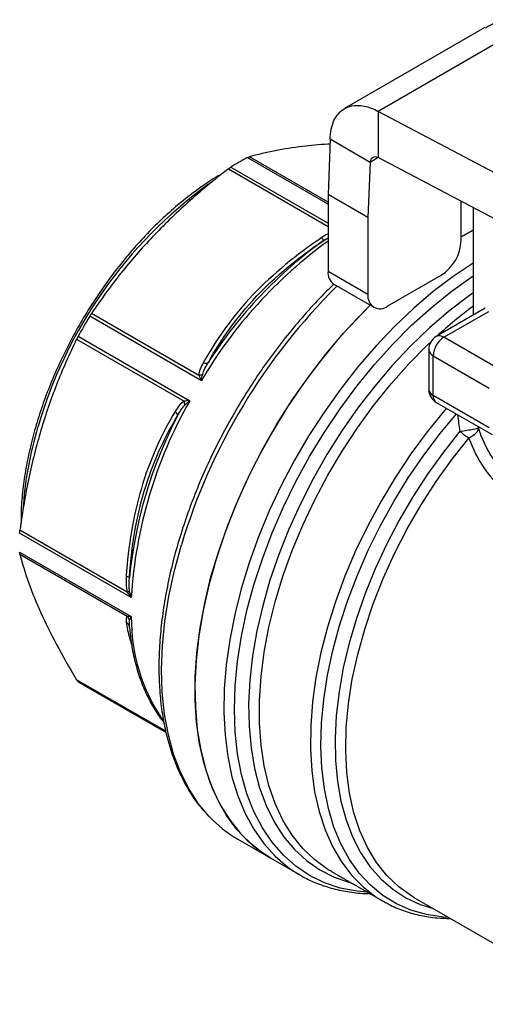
# Model space of a CAD drawing. Header units: inches. Extents: x 0.5 to 21.5, y 0.5 to 16.5.
# Tile 11 of 15: x 15.8 to 16.8, y 13.1 to 15.2. Entities that reach past the tile are written whole.
import ezdxf

# ---------------------------------------------------------------- set-up
doc = ezdxf.new("R2010")
doc.units = ezdxf.units.IN
doc.header["$LTSCALE"] = 2
doc.header["$MEASUREMENT"] = 0

msp = doc.modelspace()

# ---------------------------------------------------------------- linework, layer by layer
for p, q in [((16.7702, 15.1675), (16.4766, 14.998)), ((16.8062, 15.1417), (16.5472, 14.9922)), ((17.1556, 14.6705), (16.5472, 14.9922)), ((16.5472, 14.9922), (16.5472, 14.8958)), ((16.4463, 14.9339), (16.442, 14.8186)), ((16.5298, 14.8857), (16.4463, 14.9339)), ((16.442, 14.7981), (16.2732, 14.8955)), ((16.442, 14.8024), (16.2775, 14.8974)), ((16.5298, 14.8857), (16.5255, 14.7704)), ((16.5472, 14.8958), (16.5298, 14.8857)), ((17.1556, 14.574), (16.5472, 14.8958)), ((16.2337, 14.8721), (16.442, 14.7518)), ((16.2389, 14.8758), (16.442, 14.7586)), ((16.5255, 14.7704), (16.442, 14.8186)), ((16.442, 14.8186), (16.442, 14.6578)), ((16.7204, 14.7221), (16.7204, 14.8042)), ((16.7459, 14.7907), (16.7459, 14.5663)), ((16.5255, 14.7704), (16.5255, 14.6096)), ((16.7459, 14.7436), (16.7204, 14.7303)), ((16.7204, 14.7303), (16.7459, 14.7436)), ((16.4339, 14.7231), (16.442, 14.7277)), ((16.5255, 14.6096), (16.442, 14.6578)), ((16.5673, 14.5855), (16.6786, 14.6498)), ((16.4542, 14.6308), (16.5377, 14.5826)), ((16.771, 14.5808), (16.6684, 14.5216)), ((16.6842, 14.52), (16.7781, 14.5742)), ((16.177, 14.4292), (15.9436, 14.564)), ((16.1718, 14.4401), (15.9473, 14.5697)), ((15.9162, 14.516), (16.1408, 14.3864)), ((15.9194, 14.5221), (16.1528, 14.3873)), ((16.8011, 14.4525), (16.6842, 14.52)), ((16.6527, 14.4943), (16.6527, 14.4111)), ((16.6619, 14.4814), (16.7788, 14.4139)), ((16.6619, 14.3983), (16.6619, 14.4814)), ((16.7788, 14.3308), (16.6619, 14.3983)), ((16.6684, 14.3839), (16.7854, 14.3164)), ((16.7568, 14.3305), (16.7565, 14.333)), ((16.0305, 13.9756), (15.797, 14.1104)), ((16.0221, 13.9872), (15.7976, 14.1168)), ((15.797, 14.0708), (16.0305, 13.9361)), ((15.7976, 14.0662), (16.0221, 13.9366)), ((16.0259, 13.9165), (16.0263, 13.9158)), ((16.0268, 13.9148), (16.027, 13.9287)), ((16.0267, 13.9122), (16.0268, 13.9148)), ((16.0268, 13.9138), (16.0284, 13.8995)), ((16.1028, 13.6962), (15.9162, 13.8039)), ((16.1032, 13.6943), (15.9194, 13.8004)), ((15.9313, 13.793), (16.1034, 13.6937)), ((16.253, 13.4709), (16.3226, 13.4307)), ((16.3226, 13.4307), (16.383, 13.3959)), ((16.449, 13.4032), (16.4472, 13.4043)), ((16.449, 13.4032), (16.5558, 13.3416)), ((16.3789, 13.3983), (16.383, 13.3959)), ((16.5522, 13.3437), (16.5558, 13.3416)), ((16.6218, 13.3489), (17.0089, 13.1254))]:
    msp.add_line(p, q)
at = {"flags": 128}
for points in [[(16.7459, 14.6751), (16.7458, 14.675), (16.7038, 14.647), (16.6622, 14.6155), (16.6212, 14.5806), (16.5812, 14.5426), (16.5422, 14.5017), (16.5046, 14.4582), (16.4685, 14.4123), (16.4343, 14.3642), (16.402, 14.3144), (16.372, 14.263), (16.3443, 14.2104), (16.3191, 14.1569), (16.2967, 14.1028), (16.2771, 14.0484), (16.2604, 13.9942), (16.2468, 13.9403), (16.2363, 13.8872), (16.229, 13.8351), (16.2249, 13.7843), (16.2241, 13.7353), (16.2265, 13.6881), (16.2322, 13.6433), (16.2411, 13.6009), (16.2532, 13.5613), (16.2684, 13.5247), (16.2865, 13.4913), (16.3076, 13.4614), (16.3314, 13.435), (16.3578, 13.4124), (16.3789, 13.3983)], [(16.5243, 13.3598), (16.5023, 13.3618), (16.4673, 13.3686), (16.4343, 13.3796), (16.4033, 13.3948), (16.3747, 13.414), (16.3487, 13.4371), (16.3253, 13.4641), (16.3047, 13.4946), (16.2871, 13.5286), (16.2725, 13.5658), (16.2611, 13.606), (16.2528, 13.649), (16.2479, 13.6944), (16.2462, 13.742), (16.2479, 13.7916), (16.2528, 13.8427), (16.2611, 13.8952), (16.2725, 13.9486), (16.2871, 14.0026), (16.3047, 14.057), (16.3253, 14.1113), (16.3487, 14.1652), (16.3747, 14.2184), (16.4033, 14.2707), (16.4343, 14.3215), (16.4673, 14.3707), (16.5023, 14.4179), (16.5391, 14.4629), (16.5773, 14.5054), (16.6168, 14.545), (16.6574, 14.5816), (16.6987, 14.6149), (16.7405, 14.6448), (16.7459, 14.6484)], [(16.7459, 14.6127), (16.7353, 14.6053), (16.6943, 14.574), (16.6541, 14.5394), (16.6147, 14.5017), (16.5764, 14.4611), (16.5396, 14.4179), (16.5044, 14.3722), (16.471, 14.3245), (16.4397, 14.275), (16.4107, 14.2241), (16.3841, 14.172), (16.3602, 14.1191), (16.3389, 14.0657), (16.3206, 14.0121), (16.3053, 13.9588), (16.2932, 13.906), (16.2842, 13.854), (16.2784, 13.8033), (16.2759, 13.7541), (16.2768, 13.7067), (16.2809, 13.6614), (16.2883, 13.6185), (16.2989, 13.5783), (16.3126, 13.5411), (16.3294, 13.507), (16.3492, 13.4764), (16.3718, 13.4493), (16.3971, 13.4259), (16.4249, 13.4065), (16.4551, 13.3911), (16.4875, 13.3798), (16.4914, 13.3788)], [(16.5303, 14.5869), (16.5011, 14.5574), (16.4628, 14.5151), (16.426, 14.4704), (16.3908, 14.4234), (16.3575, 14.3744), (16.3263, 14.3237), (16.2974, 14.2717), (16.271, 14.2186), (16.2472, 14.1647), (16.2262, 14.1105), (16.208, 14.0561), (16.1928, 14.002), (16.1808, 13.9485), (16.1718, 13.8958), (16.1661, 13.8444), (16.1637, 13.7944), (16.1645, 13.7463), (16.1686, 13.7003), (16.1759, 13.6566), (16.1864, 13.6156), (16.2, 13.5775), (16.2167, 13.5424), (16.2363, 13.5108), (16.2588, 13.4826), (16.2839, 13.4581), (16.3116, 13.4375), (16.3226, 13.4307)], [(16.3226, 13.4307), (16.3027, 13.4435), (16.2758, 13.4654), (16.2515, 13.491), (16.2299, 13.5203), (16.2112, 13.553), (16.1954, 13.589), (16.1828, 13.6281), (16.1733, 13.67), (16.167, 13.7144), (16.1639, 13.7611), (16.1641, 13.8098), (16.1676, 13.8603), (16.1743, 13.9122), (16.1842, 13.9651), (16.1972, 14.0189), (16.2134, 14.0731), (16.2324, 14.1274), (16.2544, 14.1816), (16.279, 14.2352), (16.3062, 14.288), (16.3358, 14.3397), (16.3677, 14.3899), (16.4016, 14.4383), (16.4373, 14.4846), (16.4747, 14.5286), (16.5134, 14.57), (16.5303, 14.5869)], [(16.4472, 13.4043), (16.4417, 13.4076), (16.4142, 13.4276), (16.3893, 13.4515), (16.3671, 13.4792), (16.3478, 13.5105), (16.3316, 13.5451), (16.3184, 13.583), (16.3085, 13.6238), (16.3019, 13.6672), (16.2985, 13.713), (16.2985, 13.7609), (16.3019, 13.8106), (16.3085, 13.8617), (16.3184, 13.9139), (16.3316, 13.9669), (16.3478, 14.0204), (16.3671, 14.0739), (16.3893, 14.1272), (16.4142, 14.1798), (16.4417, 14.2316), (16.4716, 14.282), (16.5037, 14.3309), (16.5379, 14.3778), (16.5738, 14.4225), (16.6112, 14.4646), (16.65, 14.504), (16.6576, 14.5112)], [(16.6898, 14.3715), (16.6857, 14.3667), (16.6496, 14.3225), (16.6153, 14.276), (16.583, 14.2276), (16.5528, 14.1775), (16.525, 14.1261), (16.4997, 14.0737), (16.4772, 14.0206), (16.4575, 13.9672), (16.4408, 13.9139), (16.4272, 13.8609), (16.4168, 13.8087), (16.4096, 13.7575), (16.4057, 13.7077), (16.4051, 13.6596), (16.4078, 13.6135), (16.4139, 13.5697), (16.4232, 13.5286), (16.4357, 13.4903), (16.4513, 13.4551), (16.47, 13.4232), (16.4916, 13.3949), (16.5159, 13.3703), (16.5428, 13.3496), (16.5522, 13.3437)], [(16.6943, 13.3071), (16.6828, 13.3078), (16.6482, 13.313), (16.6155, 13.3222), (16.5849, 13.3357), (16.5565, 13.3531), (16.5306, 13.3745), (16.5073, 13.3996), (16.4867, 13.4284), (16.469, 13.4606), (16.4543, 13.4961), (16.4428, 13.5346), (16.4343, 13.5758), (16.4291, 13.6195), (16.4272, 13.6654), (16.4285, 13.7132), (16.4331, 13.7627), (16.441, 13.8134), (16.452, 13.8651), (16.4661, 13.9174), (16.4832, 13.9701), (16.5033, 14.0227), (16.5261, 14.0748), (16.5516, 14.1263), (16.5795, 14.1768), (16.6098, 14.2258), (16.6421, 14.2732), (16.6763, 14.3186), (16.7104, 14.3596)], [(16.718, 14.3234), (16.6833, 14.2798), (16.6503, 14.2341), (16.6194, 14.1865), (16.5907, 14.1374), (16.5643, 14.087), (16.5406, 14.0358), (16.5195, 13.984), (16.5013, 13.9321), (16.4861, 13.8803), (16.474, 13.829), (16.4651, 13.7785), (16.4593, 13.7292), (16.4569, 13.6814), (16.4577, 13.6354), (16.4618, 13.5915), (16.4691, 13.5501), (16.4797, 13.5113), (16.4934, 13.4755), (16.5101, 13.4428), (16.5297, 13.4136), (16.5521, 13.388), (16.5772, 13.3661), (16.6048, 13.3481), (16.6346, 13.3342), (16.6626, 13.3254)], [(16.6218, 13.3489), (16.6173, 13.3516), (16.5899, 13.3711), (16.5652, 13.3946), (16.5434, 13.4221), (16.5245, 13.4533), (16.5088, 13.488), (16.4963, 13.5259), (16.4872, 13.5668), (16.4814, 13.6103), (16.4791, 13.6563), (16.4802, 13.7043), (16.4848, 13.754), (16.4928, 13.8051), (16.5042, 13.8571), (16.5188, 13.9098), (16.5366, 13.9628), (16.5574, 14.0156), (16.5812, 14.0679), (16.6076, 14.1194), (16.6366, 14.1696), (16.668, 14.2183), (16.7014, 14.265), (16.7368, 14.3094)], [(16.1936, 13.518), (16.1707, 13.5454), (16.1506, 13.5764), (16.1333, 13.6108), (16.1191, 13.6484), (16.108, 13.6889), (16.1001, 13.7321), (16.0954, 13.7777), (16.094, 13.8254), (16.0958, 13.8751), (16.1009, 13.9263), (16.1092, 13.9787), (16.1207, 14.0321), (16.1353, 14.0861)]]:
    msp.add_lwpolyline(points, dxfattribs=at)
for centre, radius, start, end in [((16.562, 14.3557), 0.6123, 118.1472, 121.8474), ((16.7524, 14.0668), 0.9549, 125.9432, 163.8004), ((17.0061, 13.9425), 0.9614, 125.9284, 149.5835), ((16.9837, 13.9598), 0.9408, 125.7641, 147.3349), ((16.6297, 14.7262), 0.0908, 302.6055, 357.3945), ((16.4701, 14.6543), 0.0283, 172.7442, 235.9436), ((17.361, 13.7171), 1.28, 134.695, 163.245), ((16.551, 14.6055), 0.0258, 170.786, 309.2033), ((17.2779, 13.8578), 0.9009, 126.1878, 132.4939), ((16.9054, 13.9808), 1.1248, 148.7666, 151.2334), ((16.6842, 14.4943), 0.0315, 119.9973, 180), ((16.7103, 14.4792), 0.0484, 122.6055, 177.3945), ((16.675, 14.5071), 0.0158, 54.3824, 114.3071), ((16.6685, 14.4959), 0.0158, 185.6948, 245.6253), ((16.6842, 14.4111), 0.0315, 180, 240.0027), ((16.6685, 14.4127), 0.0158, 185.6948, 245.6253), ((16.6778, 14.3968), 0.016, 174.669, 234.0188), ((16.971, 13.9202), 0.9421, 150.2743, 176.6255), ((16.9628, 13.9234), 0.9409, 152.6654, 174.2344), ((16.559, 14.1127), 0.7565, 163.0509, 176.463), ((16.7965, 14.4096), 0.1166, 227.6607, 239.1975), ((16.4082, 13.9327), 0.3777, 179.4953, 214.4409), ((16.0397, 13.9808), 0.2168, 236.297, 240.002), ((16.3851, 13.6986), 0.2632, 223.3105, 239.8877)]:
    msp.add_arc(centre, radius, start, end)
for points, knots in [([(16.8467, 15.181), (16.8411, 15.1819), (16.8222, 15.1848), (16.7957, 15.1804), (16.778, 15.1705), (16.7708, 15.1664)], [0, 0, 0, 0, 0.202545, 0.677314, 1, 1, 1, 1]), ([(16.4463, 14.9339), (16.4464, 14.9413), (16.4472, 14.9483), (16.4513, 14.968), (16.4565, 14.9791), (16.471, 14.9958), (16.4803, 15.0013), (16.4994, 15.0054), (16.5084, 15.0053), (16.5274, 15.0015), (16.5373, 14.9977), (16.5472, 14.9922)], [0, 0, 0, 0, 0.0682739, 0.0682739, 0.2050778, 0.2050778, 0.3418748, 0.3418748, 0.4465485, 0.4465485, 0.5512219, 0.5512219, 0.5512219, 0.5512219]), ([(16.4459, 14.9237), (16.4444, 14.9236), (16.4239, 14.9228), (16.3849, 14.9187), (16.329, 14.9106), (16.295, 14.9019), (16.2775, 14.8974)], [0, 0, 0, 0, 0.02272, 0.30562, 0.643334, 1, 1, 1, 1]), ([(16.5472, 14.8958), (16.5451, 14.8967), (16.543, 14.8971), (16.539, 14.8971), (16.5372, 14.8966), (16.534, 14.8948), (16.5327, 14.8934), (16.5307, 14.89), (16.5301, 14.888), (16.5298, 14.8857)], [0, 0, 0, 0, 0.02004209, 0.02004209, 0.04007403, 0.04007403, 0.06010595, 0.06010595, 0.07978962, 0.07978962, 0.07978962, 0.07978962]), ([(16.2226, 14.8631), (16.2202, 14.8618), (16.2059, 14.8541), (16.1798, 14.8367), (16.1446, 14.8108), (16.11, 14.7816), (16.0762, 14.7497), (16.0434, 14.7151), (16.012, 14.6782), (15.982, 14.6392), (15.9537, 14.5983), (15.9273, 14.5559), (15.903, 14.5122), (15.8809, 14.4675), (15.8612, 14.4222), (15.844, 14.3766), (15.8295, 14.3309), (15.8177, 14.2855), (15.8087, 14.2406), (15.8027, 14.1967), (15.7997, 14.1601), (15.7999, 14.1388), (15.8, 14.1312)], [0, 0, 0, 0, 0.010761, 0.06413, 0.117489, 0.170832, 0.224155, 0.277459, 0.330746, 0.384021, 0.437285, 0.490544, 0.543801, 0.597061, 0.650326, 0.703602, 0.756892, 0.8102, 0.863531, 0.916888, 0.970271, 1, 1, 1, 1]), ([(16.2337, 14.8721), (16.2029, 14.8484), (16.1749, 14.8251), (16.1224, 14.778), (16.098, 14.7543), (16.0517, 14.7055), (16.0298, 14.6803), (15.9876, 14.6274), (15.9673, 14.5996), (15.9473, 14.5697)], [0, 0, 0, 0, 0.25, 0.25, 0.5, 0.5, 0.75, 0.75, 1, 1, 1, 1]), ([(16.4284, 14.7278), (16.3757, 14.6926), (16.3269, 14.6526), (16.2431, 14.5645), (16.2086, 14.5163), (16.181, 14.4667)], [0, 0, 0, 0, 0.5, 0.5, 1, 1, 1, 1]), ([(16.1917, 14.4675), (16.2149, 14.5092), (16.2801, 14.6039), (16.3747, 14.6837), (16.4339, 14.7231)], [0, 0, 0, 0, 0.4176604, 0.974541, 0.974541, 0.974541, 0.974541]), ([(16.442, 14.7359), (16.4416, 14.7358), (16.4367, 14.7338), (16.4324, 14.7307), (16.4284, 14.7278)], [0, 0, 0, 0, 0.071447, 1, 1, 1, 1]), ([(16.4551, 14.6316), (16.451, 14.6278), (16.4341, 14.612), (16.4055, 14.5815), (16.3696, 14.5404), (16.3351, 14.497), (16.3023, 14.4517), (16.2713, 14.4046), (16.2422, 14.3562), (16.2153, 14.3065), (16.1906, 14.2559), (16.1683, 14.2047), (16.1485, 14.1531), (16.1314, 14.1014), (16.117, 14.0499), (16.1054, 13.9988), (16.0967, 13.9484), (16.0909, 13.8991), (16.088, 13.8509), (16.0882, 13.8043), (16.0914, 13.7593), (16.0976, 13.7164), (16.1068, 13.6758), (16.119, 13.6376), (16.1341, 13.6021), (16.152, 13.5697), (16.1708, 13.5422), (16.1848, 13.5271), (16.1909, 13.5206)], [0, 0, 0, 0, 0.012797, 0.052671, 0.09253, 0.132376, 0.172213, 0.212043, 0.25187, 0.291696, 0.331526, 0.37136, 0.411203, 0.451059, 0.490929, 0.530818, 0.570727, 0.610659, 0.650614, 0.69059, 0.730583, 0.770581, 0.810563, 0.850499, 0.890354, 0.930083, 0.969644, 1, 1, 1, 1]), ([(15.9162, 14.516), (15.9004, 14.4838), (15.8865, 14.4523), (15.8618, 14.3892), (15.8509, 14.3577), (15.8318, 14.2932), (15.8234, 14.2602), (15.8089, 14.1912), (15.8028, 14.1553), (15.7976, 14.1168)], [0, 0, 0, 0, 0.25, 0.25, 0.5, 0.5, 0.75, 0.75, 1, 1, 1, 1]), ([(16.1224, 14.3651), (16.0933, 14.3164), (16.0687, 14.2624), (16.0343, 14.1458), (16.0241, 14.0835), (16.0199, 14.0203)], [0, 0, 0, 0, 0.5, 0.5, 1, 1, 1, 1]), ([(16.0267, 14.0179), (16.0313, 14.0889), (16.053, 14.2106), (16.1025, 14.3146), (16.127, 14.3554)], [0, 0, 0, 0, 0.5568957, 0.9745675, 0.9745675, 0.9745675, 0.9745675]), ([(16.7127, 14.3583), (16.7135, 14.3523), (16.7151, 14.3406), (16.717, 14.329), (16.718, 14.3234)], [0, 0, 0, 0, 0.5182811, 1, 1, 1, 1]), ([(16.718, 14.3234), (16.7227, 14.3241), (16.7327, 14.3256), (16.7487, 14.3284), (16.7554, 14.3299), (16.7568, 14.3305)], [0, 0, 0, 0, 0.285714, 0.571429, 1, 1, 1, 1]), ([(17.2068, 14.2261), (17.1276, 14.1957), (16.986, 14.1565), (16.822, 14.2053), (16.77, 14.2868), (16.7568, 14.3305)], [0, 0, 0, 0, 0.700105, 1.166842, 1.633579, 1.633579, 1.633579, 1.633579]), ([(16.7368, 14.3094), (16.7521, 14.2642), (16.8097, 14.1793), (16.9868, 14.123), (17.1376, 14.1579), (17.2212, 14.1873)], [0, 0, 0, 0, 0.466737, 0.933474, 1.633579, 1.633579, 1.633579, 1.633579]), ([(15.7976, 14.0662), (15.8028, 14.046), (15.8089, 14.0261), (15.8234, 13.9857), (15.8318, 13.9652), (15.8509, 13.9229), (15.8618, 13.9009), (15.8865, 13.8546), (15.9004, 13.8302), (15.9162, 13.8039)], [0, 0, 0, 0, 0.25, 0.25, 0.5, 0.5, 0.75, 0.75, 1, 1, 1, 1]), ([(16.0199, 13.9246), (16.0209, 13.9238), (16.0228, 13.9222), (16.0248, 13.9193), (16.0255, 13.9173), (16.0259, 13.9164)], [0, 0, 0, 0, 0.358831, 0.717831, 1, 1, 1, 1]), ([(16.0199, 13.9246), (16.0217, 13.9134), (16.024, 13.8984), (16.03, 13.8808), (16.0315, 13.8764)], [0, 0, 0, 0, 0.7445034, 1, 1, 1, 1]), ([(16.0284, 13.8995), (16.0289, 13.8942), (16.0307, 13.8753), (16.0371, 13.845), (16.0473, 13.8089), (16.0606, 13.7754), (16.077, 13.7452), (16.0897, 13.7253), (16.0977, 13.7165), (16.0984, 13.7157)], [0, 0, 0, 0, 0.071349, 0.254407, 0.437279, 0.619747, 0.801544, 0.982395, 1, 1, 1, 1]), ([(16.3788, 13.3989), (16.3836, 13.3959), (16.3979, 13.3869), (16.4241, 13.3759), (16.4569, 13.3654), (16.4915, 13.3594), (16.5155, 13.3568), (16.5282, 13.3572), (16.5286, 13.3573)], [0, 0, 0, 0, 0.1093375, 0.3295447, 0.5498228, 0.770856, 0.9931973, 1, 1, 1, 1]), ([(16.5522, 13.3442), (16.5589, 13.3402), (16.5752, 13.3305), (16.6033, 13.3194), (16.6359, 13.3105), (16.6674, 13.3055), (16.6885, 13.3052), (16.6978, 13.305)], [0, 0, 0, 0, 0.1584748, 0.3800813, 0.6019167, 0.8247445, 1, 1, 1, 1])]:
    msp.add_open_spline(points, degree=3, knots=knots)
for points in [[(16.2732, 14.8955), (16.2749, 14.8964), (16.2763, 14.897), (16.2775, 14.8974)], [(16.2337, 14.8721), (16.2355, 14.8735), (16.2373, 14.8747), (16.2389, 14.8758)], [(16.4284, 14.7278), (16.4311, 14.7246), (16.4331, 14.7229), (16.4339, 14.7231)], [(15.9436, 14.564), (15.9448, 14.566), (15.9461, 14.568), (15.9473, 14.5697)], [(15.9162, 14.516), (15.9172, 14.518), (15.9182, 14.52), (15.9194, 14.5221)], [(16.181, 14.4667), (16.1762, 14.458), (16.1718, 14.4489), (16.1718, 14.4401)], [(16.1799, 14.4429), (16.1818, 14.4504), (16.1867, 14.4591), (16.1917, 14.4675)], [(16.181, 14.4667), (16.1857, 14.4656), (16.1897, 14.4659), (16.1917, 14.4675)], [(16.1718, 14.4401), (16.1748, 14.4406), (16.1776, 14.4416), (16.1799, 14.4429)], [(16.1718, 14.4401), (16.1733, 14.4367), (16.1751, 14.433), (16.177, 14.4292)], [(16.177, 14.4292), (16.1778, 14.434), (16.1787, 14.4386), (16.1799, 14.4429)], [(16.1408, 14.3864), (16.1332, 14.382), (16.1275, 14.3736), (16.1224, 14.3651)], [(16.127, 14.3554), (16.1317, 14.364), (16.1369, 14.3726), (16.1424, 14.378)], [(16.1528, 14.3873), (16.1486, 14.3871), (16.1445, 14.3868), (16.1408, 14.3864)], [(16.1424, 14.378), (16.1424, 14.3807), (16.1418, 14.3836), (16.1408, 14.3864)], [(16.1424, 14.378), (16.1456, 14.3812), (16.1491, 14.3843), (16.1528, 14.3873)], [(16.1224, 14.3651), (16.1257, 14.3617), (16.1274, 14.358), (16.127, 14.3554)], [(16.7568, 14.3305), (16.7564, 14.3266), (16.7522, 14.3184), (16.7423, 14.3118), (16.7368, 14.3094)], [(15.797, 14.1104), (15.7971, 14.1123), (15.7973, 14.1145), (15.7976, 14.1168)], [(15.7976, 14.0662), (15.7973, 14.0674), (15.7971, 14.0689), (15.797, 14.0708)], [(16.0199, 14.0203), (16.0192, 14.0093), (16.019, 13.9978), (16.0221, 13.9872)], [(16.0199, 14.0203), (16.024, 14.0196), (16.0265, 14.0187), (16.0267, 14.0179)], [(16.027, 13.9899), (16.0257, 13.9982), (16.026, 14.0082), (16.0267, 14.0179)], [(16.0221, 13.9872), (16.0243, 13.9882), (16.026, 13.9891), (16.027, 13.9899)], [(16.0221, 13.9872), (16.0245, 13.9833), (16.0274, 13.9794), (16.0305, 13.9756)], [(16.0305, 13.9756), (16.029, 13.9802), (16.0279, 13.9851), (16.027, 13.9899)], [(16.0221, 13.9366), (16.019, 13.9347), (16.0192, 13.9298), (16.0199, 13.9246)], [(16.0305, 13.9361), (16.0274, 13.9361), (16.0245, 13.9362), (16.0221, 13.9366)], [(16.027, 13.9287), (16.026, 13.9316), (16.0243, 13.9344), (16.0221, 13.9366)], [(16.027, 13.9287), (16.0279, 13.9309), (16.029, 13.9334), (16.0305, 13.9361)], [(15.9194, 13.8004), (15.9182, 13.8012), (15.9172, 13.8024), (15.9162, 13.8039)]]:
    msp.add_open_spline(points, degree=3)

doc.saveas('drawing.dxf')
